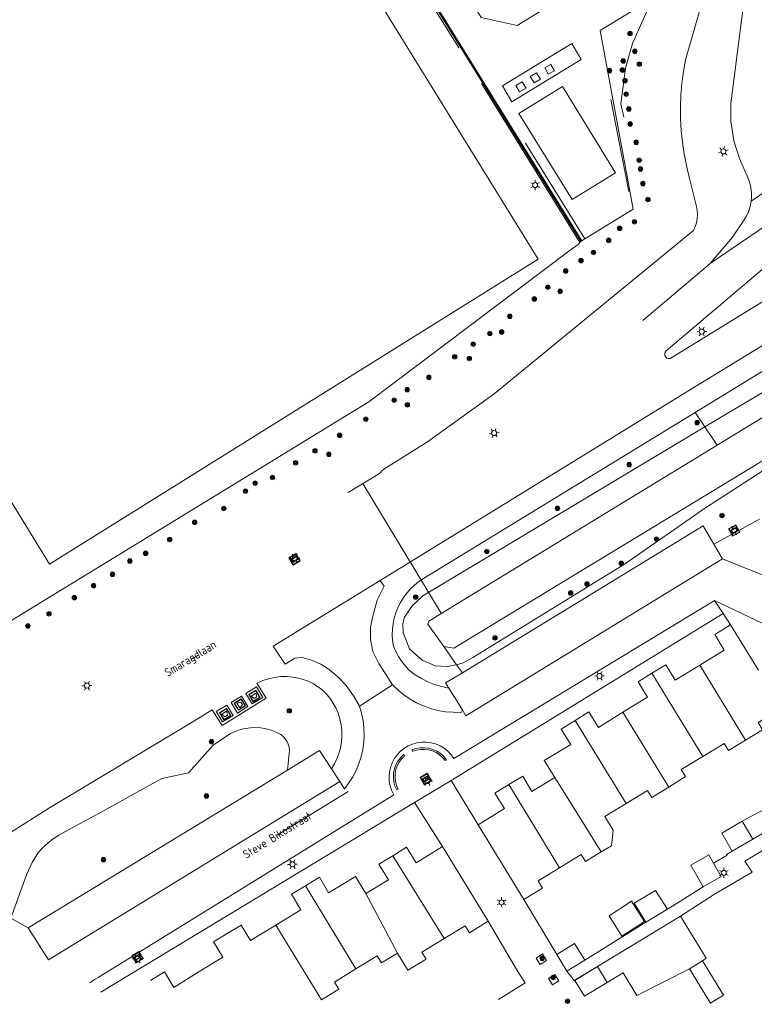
# Model space of a CAD drawing. Header units: metres. Extents: x 89872 to 94585, y 463299 to 469000.
# Tile 32 of 256: x 91178 to 91266, y 463830 to 463948. Entities that reach past the tile are written whole.
import ezdxf
from ezdxf.enums import TextEntityAlignment as Align

# ---------------------------------------------------------------- set-up
doc = ezdxf.new("R2010")
doc.units = ezdxf.units.M
doc.layers.get('0').update_dxf_attribs({"linetype": 'CONTINUOUS'})
for name, color, linetype, lineweight in [('B-WE-BV-GELEIDECONSTRUCTIE-G', 251, 'CONTINUOUS', 13), ('B-WE-GK-BESCHOEIING-G', 251, 'CONTINUOUS', 13), ('B-WE-GK-KADEMUUR-G', 251, 'CONTINUOUS', 13), ('B-WE-GR-BEPLANTING_CULTUUR-G', 251, 'CONTINUOUS', 13), ('B-WE-GR-BOOM-S', 251, 'CONTINUOUS', 13), ('B-WE-IE-MEUBILAIR_WEGMEUBILAIR_FIETSREK-S', 251, 'CONTINUOUS', 13), ('B-WE-IE-TERREINAFSCHEIDING-G', 251, 'CONTINUOUS', 13), ('B-WE-IE-TERREINAFSCHEIDING_KUNSTMATIG_HEKWERK-G', 251, 'CONTINUOUS', 13), ('B-WE-KL-ET_LS_OV_LICHTMAST-S', 251, 'CONTINUOUS', 13), ('B-WE-KL-ET_LS_SR_BORD-S', 251, 'CONTINUOUS', 13), ('B-WE-KW-KUNSTWERK_DUIKER-G', 251, 'CONTINUOUS', 13), ('B-WE-OG-TOPOGRAFIE_BEBOUWING-GV', 251, 'CONTINUOUS', 13), ('B-WE-OG-TOPOGRAFIE_BEBOUWING_LUIFEL-GV', 251, 'CONTINUOUS', 13), ('B-WE-OG-TOPOGRAFIE_STRAATNAAM-T18', 251, 'CONTINUOUS', 13), ('B-WE-OG-TOPOGRAFIE_WATER-GV', 251, 'CONTINUOUS', 13), ('B-WE-VH-GOOT-G', 251, 'CONTINUOUS', 13), ('B-WE-VH-KANTOPSLUITING_AFVALPLAATS-G', 251, 'CONTINUOUS', 13), ('B-WE-VH-VERHARDING-GV', 251, 'CONTINUOUS', 13)]:
    doc.layers.add(name, color=color, linetype=linetype, lineweight=lineweight)
doc.styles.get("Standard").update_dxf_attribs({"font": 'isocp.shx'})

# ---------------------------------------------------------------- blocks, each defined once
blk = doc.blocks.new('Q_LICHTMAST')
for points in [[(-0.26, 0.15), (-0.52, 0.3)], [(0, 0.3), (0, 0.6)], [(0.26, 0.15), (0.52, 0.3)], [(-0.26, -0.15), (-0.52, -0.3)], [(0, -0.3), (0, -0.6)], [(0.26, -0.15), (0.52, -0.3)]]:
    blk.add_lwpolyline(points)
blk.add_circle((0, 0), 0.3)
blk = doc.blocks.new('Q_BOOM')
for radius in [0.27, 0.18, 0.09]:
    blk.add_circle((0, 0), radius)
blk = doc.blocks.new('Q_STRAATNAAMBORD')
for points in [[(-0.5, 0.5), (0.5, 0.5), (0.5, -0.5), (-0.5, -0.5)], [(-0.37, 0.22), (0.36, 0.22), (0.36, -0.21), (-0.37, -0.21)]]:
    blk.add_lwpolyline(points, close=True)
for points in [[(-0.44, 0.46), (0.44, 0.46, -0.414214), (0.46, 0.44), (0.46, -0.44, -0.414214), (0.44, -0.46), (-0.44, -0.46, -0.414214), (-0.46, -0.44), (-0.46, 0.44), (-0.46, 0.44), (-0.46, 0.45), (-0.46, 0.45), (-0.46, 0.45), (-0.46, 0.45), (-0.46, 0.45), (-0.46, 0.45), (-0.46, 0.46), (-0.46, 0.46), (-0.46, 0.46), (-0.45, 0.46), (-0.45, 0.46), (-0.45, 0.46), (-0.45, 0.46), (-0.45, 0.46), (-0.45, 0.46), (-0.44, 0.46), (-0.44, 0.46)], [(-0.29, 0.16), (0.28, 0.16, -0.414214), (0.3, 0.14), (0.3, -0.13, -0.414214), (0.28, -0.16), (-0.29, -0.16, -0.414214), (-0.31, -0.13), (-0.31, 0.14), (-0.31, 0.14), (-0.31, 0.14), (-0.31, 0.14), (-0.31, 0.15), (-0.31, 0.15), (-0.31, 0.15), (-0.3, 0.15), (-0.3, 0.15), (-0.3, 0.15), (-0.3, 0.16), (-0.3, 0.16), (-0.3, 0.16), (-0.3, 0.16), (-0.29, 0.16), (-0.29, 0.16), (-0.29, 0.16), (-0.29, 0.16), (-0.29, 0.16)]]:
    blk.add_lwpolyline(points, format="xyb")
blk = doc.blocks.new('Q_AFVAL_APART_PLAATS')
for points in [[(-0.5, 0.5), (0.5, 0.5), (0.5, -0.5), (-0.5, -0.5)], [(-0.34, 0.2), (0.33, 0.2), (0.19, -0.25), (-0.2, -0.25)]]:
    blk.add_lwpolyline(points, close=True)
blk.add_lwpolyline([(-0.44, 0.46), (0.44, 0.46, -0.414214), (0.46, 0.44), (0.46, -0.44, -0.414214), (0.44, -0.46), (-0.44, -0.46, -0.414214), (-0.46, -0.44), (-0.46, 0.44, -0.414214), (-0.44, 0.46)], format="xyb")

msp = doc.modelspace()

# ---------------------------------------------------------------- linework, layer by layer
at = {"layer": 'B-WE-BV-GELEIDECONSTRUCTIE-G'}
for p, q in [((91229.05, 463873.28), (91227.13, 463875.97)), ((91228.9, 463849.32), (91225.52, 463854.61))]:
    msp.add_line(p, q, dxfattribs=at)
for points in [[(91259.81, 463949.84), (91258.02, 463943.61), (91257.77, 463942.21), (91257.58, 463940.81), (91257.46, 463939.39), (91257.41, 463937.97), (91257.42, 463936.55), (91257.5, 463935.14), (91257.65, 463933.72), (91257.86, 463932.32), (91258.13, 463930.93), (91258.48, 463929.55), (91259.35, 463926.03), (91259.44, 463925.55), (91259.46, 463925.06), (91259.43, 463924.57), (91259.34, 463924.09), (91259.2, 463923.62), (91258.99, 463923.17), (91235.08, 463903.56), (91227.09, 463897.84), (91221.74, 463894.48), (91221.32, 463894.04)], [(91269.68, 463897.01), (91268.18, 463896.1), (91230.24, 463873.09), (91229.05, 463873.28)]]:
    msp.add_lwpolyline(points, dxfattribs=at)
at = {"layer": 'B-WE-GK-BESCHOEIING-G'}
msp.add_line((91230.77, 463878.48), (91261.83, 463897.44), dxfattribs=at)
msp.add_lwpolyline([(91261.83, 463897.44), (91265.84, 463899.86), (91292.92, 463916.22)], dxfattribs=at)
at = {"layer": 'B-WE-GK-KADEMUUR-G'}
msp.add_line((91221.32, 463894.04), (91217.58, 463891.75), dxfattribs=at)
msp.add_lwpolyline([(91227.13, 463875.97), (91227.24, 463876.32), (91230.77, 463878.48)], dxfattribs=at)
at = {"layer": 'B-WE-GR-BEPLANTING_CULTUUR-G'}
for p, q in [((91240.35, 463919.72), (91179.61, 464018.31)), ((91245.35, 463921.7), (91245.46, 463921.82)), ((91260.35, 463899.64), (91259.18, 463901.33)), ((91261.83, 463897.44), (91260.35, 463899.64)), ((91230.58, 463871.12), (91229.05, 463873.28)), ((91231.27, 463870.14), (91230.58, 463871.12))]:
    msp.add_line(p, q, dxfattribs=at)
for points in [[(91179.61, 464018.31), (91121.18, 463982.07), (91181.77, 463883.18), (91240.35, 463919.72)], [(91081.74, 463871.9), (91110.83, 463832.19), (91130.25, 463847.75), (91220.06, 463902.63), (91244.03, 463920.66)], [(91244.03, 463920.66), (91245.15, 463921.49), (91245.35, 463921.7)], [(91177.15, 463840.75), (91179.03, 463845.93), (91179.71, 463847.4), (91180.36, 463848.55), (91180.93, 463849.16), (91181.55, 463849.72), (91182.2, 463850.23), (91182.9, 463850.69), (91183.62, 463851.1), (91187.9, 463853.41), (91195.22, 463857.47), (91198.42, 463858.15), (91201.41, 463861.47), (91203.47, 463862.86), (91204.04, 463863.13), (91204.63, 463863.34), (91205.24, 463863.49), (91205.86, 463863.57), (91206.49, 463863.6), (91207.12, 463863.55), (91207.74, 463863.44), (91208.34, 463863.27), (91208.93, 463863.04), (91209.49, 463862.74), (91209.77, 463862.52), (91210.02, 463862.24), (91210.23, 463861.94), (91210.39, 463861.61), (91210.49, 463861.25), (91210.54, 463860.89), (91210.32, 463858.48)]]:
    msp.add_lwpolyline(points, dxfattribs=at)
at = {"layer": 'B-WE-IE-MEUBILAIR_WEGMEUBILAIR_FIETSREK-S'}
msp.add_line((91245.97, 463922.14), (91238.86, 463933.6), dxfattribs=at)
msp.add_lwpolyline([(91249.08, 463938.87), (91249.99, 463934.13), (91251.22, 463927.81)], dxfattribs=at)
at = {"layer": 'B-WE-IE-TERREINAFSCHEIDING-G'}
for p, q in [((91245.46, 463921.82), (91207.12, 463983.89)), ((91236.08, 463940.48), (91237.2, 463938.58)), ((91245.61, 463921.91), (91245.46, 463921.82)), ((91245.97, 463922.14), (91245.61, 463921.91))]:
    msp.add_line(p, q, dxfattribs=at)
for points in [[(91254.07, 463951), (91247.81, 463947.12), (91251.75, 463925.71), (91245.97, 463922.14)], [(91237.2, 463938.58), (91245.53, 463943.64), (91244.41, 463945.56), (91236.08, 463940.48)], [(91240.12, 463835.96), (91240.59, 463835.2), (91241.35, 463835.68), (91240.88, 463836.45), (91240.12, 463835.96)], [(91241.6, 463833.51), (91242.07, 463832.75), (91242.83, 463833.23), (91242.36, 463833.99), (91241.6, 463833.51)]]:
    msp.add_lwpolyline(points, dxfattribs=at)
at = {"layer": 'B-WE-IE-TERREINAFSCHEIDING_KUNSTMATIG_HEKWERK-G'}
for p, q in [((91218.62, 463964.64), (91230.85, 463945.06)), ((91233.55, 463940.77), (91245.35, 463921.7))]:
    msp.add_line(p, q, dxfattribs=at)
at = {"layer": 'B-WE-KW-KUNSTWERK_DUIKER-G'}
msp.add_line((91228.74, 463877.29), (91219.38, 463892.76), dxfattribs=at)
at = {"layer": 'B-WE-OG-TOPOGRAFIE_BEBOUWING-GV'}
for p, q in [((91266.76, 463870.46), (91263.44, 463875.89)), ((91265.23, 463862.09), (91259.74, 463871.07)), ((91254, 463870.09), (91260.1, 463860.12)), ((91256.01, 463856.46), (91250.53, 463865.42)), ((91250.9, 463854.5), (91244.79, 463864.43)), ((91247.91, 463848.69), (91242.34, 463857.58)), ((91236.84, 463856.74), (91242.93, 463846.79)), ((91266.1, 463850.21), (91264.83, 463852.37)), ((91266.1, 463850.21), (91270.77, 463852.94)), ((91233.15, 463851.93), (91238.64, 463842.97)), ((91263.63, 463848.77), (91266.1, 463850.21)), ((91234.37, 463840.37), (91228.9, 463849.32)), ((91229.08, 463838.3), (91222.93, 463848.22)), ((91218.5, 463834.65), (91212.45, 463844.62)), ((91223.5, 463836.54), (91219.71, 463843.71)), ((91253.29, 463840.25), (91255.86, 463841.83)), ((91257.41, 463840.98), (91247.48, 463834.94)), ((91214.38, 463830.96), (91208.91, 463839.92)), ((91242.58, 463836.39), (91243.79, 463834.4)), ((91243.79, 463834.4), (91245.94, 463835.72)), ((91252.19, 463831.47), (91258.49, 463834.66))]:
    msp.add_line(p, q, dxfattribs=at)
for points in [[(91244.42, 463926.86), (91249.65, 463930.07), (91243.29, 463940.4), (91238.06, 463937.17), (91244.42, 463926.86)], [(91263.44, 463875.89), (91261.53, 463874.72), (91262.67, 463872.87), (91259.74, 463871.07)], [(91259.74, 463871.07), (91256.8, 463869.26), (91255.66, 463871.11), (91254, 463870.09)], [(91254, 463870.09), (91252.34, 463869.07), (91253.48, 463867.22), (91250.53, 463865.42)], [(91250.53, 463865.42), (91247.58, 463863.61), (91246.45, 463865.45), (91244.79, 463864.43)], [(91265.23, 463862.09), (91267.26, 463863.33), (91266.74, 463864.17), (91269.22, 463865.69), (91269.74, 463864.85), (91270.07, 463865.06)], [(91244.79, 463864.43), (91243.13, 463863.4), (91244.26, 463861.57), (91241.09, 463859.63), (91242.34, 463857.58)], [(91260.1, 463860.12), (91262.68, 463861.69), (91263.19, 463860.85), (91265.23, 463862.09)], [(91256.01, 463856.46), (91258.04, 463857.7), (91257.52, 463858.54), (91260.1, 463860.12)], [(91242.34, 463857.58), (91239.62, 463855.91), (91238.52, 463857.74), (91236.84, 463856.74)], [(91236.84, 463856.74), (91235.17, 463855.73), (91236.31, 463853.87), (91233.15, 463851.93)], [(91250.9, 463854.5), (91253.46, 463856.06), (91253.98, 463855.22), (91256.01, 463856.46)], [(91269.57, 463855.01), (91267.48, 463853.79), (91264.83, 463852.37)], [(91247.91, 463848.69), (91249.15, 463849.4), (91249.37, 463851.28), (91248.34, 463852.93), (91250.9, 463854.5)], [(91264.83, 463852.37), (91262.37, 463850.93), (91263.63, 463848.77)], [(91228.9, 463849.32), (91225.72, 463847.37), (91224.59, 463849.24), (91222.93, 463848.22)], [(91242.93, 463846.79), (91245.5, 463848.38), (91246.02, 463847.53), (91247.91, 463848.69)], [(91222.93, 463848.22), (91221.26, 463847.21), (91222.4, 463845.35), (91219.71, 463843.71)], [(91261.39, 463847.33), (91260.81, 463848.34), (91258.65, 463847.08), (91260.16, 463844.49)], [(91238.64, 463842.97), (91240.88, 463844.35), (91240.36, 463845.2), (91242.93, 463846.79)], [(91260.16, 463844.49), (91262.32, 463845.75), (91261.39, 463847.33)], [(91219.71, 463843.71), (91218.46, 463845.73), (91215.24, 463843.78), (91214.13, 463845.64), (91212.45, 463844.62)], [(91212.45, 463844.62), (91210.79, 463843.6), (91211.92, 463841.75), (91208.91, 463839.92)], [(91255.86, 463841.83), (91254.42, 463844.04), (91251.88, 463842.52), (91253.29, 463840.25)], [(91251.57, 463842.76), (91248.86, 463841.01), (91250.41, 463838.6), (91253.12, 463840.34), (91251.57, 463842.76)], [(91260.05, 463835.64), (91260.51, 463835.93), (91257.41, 463840.98)], [(91208.91, 463839.92), (91205.88, 463838.07), (91204.76, 463839.92), (91203.09, 463838.91)], [(91229.08, 463838.3), (91231.59, 463839.83), (91232.11, 463838.99), (91234.37, 463840.37)], [(91203.09, 463838.91), (91201.43, 463837.89), (91202.56, 463836.05), (91199.61, 463834.25)], [(91223.5, 463836.54), (91224.75, 463834.49), (91226.93, 463835.82), (91226.42, 463836.67), (91229.08, 463838.3)], [(91245.94, 463835.72), (91244.72, 463837.7), (91242.58, 463836.39)], [(91218.5, 463834.65), (91221.07, 463836.22), (91221.59, 463835.37), (91223.5, 463836.54)], [(91214.38, 463830.96), (91216.46, 463832.24), (91215.95, 463833.08), (91218.5, 463834.65)], [(91199.61, 463834.25), (91196.68, 463832.44), (91195.54, 463834.3), (91193.88, 463833.29)], [(91248.64, 463833.05), (91250.54, 463834.19), (91252.19, 463831.47)]]:
    msp.add_lwpolyline(points, dxfattribs=at)
at = {"layer": 'B-WE-OG-TOPOGRAFIE_BEBOUWING_LUIFEL-GV'}
for p, q in [((91247.48, 463834.94), (91248.64, 463833.05)), ((91258.49, 463834.66), (91260.05, 463835.64)), ((91261.03, 463830.54), (91258.49, 463834.66))]:
    msp.add_line(p, q, dxfattribs=at)
for points in [[(91247.48, 463834.94), (91244.77, 463833.28), (91245.93, 463831.39), (91248.64, 463833.05)], [(91261.03, 463830.54), (91262.6, 463831.51), (91260.05, 463835.64)]]:
    msp.add_lwpolyline(points, dxfattribs=at)
at = {"layer": 'B-WE-OG-TOPOGRAFIE_STRAATNAAM-T18'}
for p, q in [((91198.73, 463871.74), (91199.58, 463872.26)), ((91209.07, 463850.7), (91217.58, 463855.93))]:
    msp.add_line(p, q, dxfattribs=at)
at = {"layer": 'B-WE-OG-TOPOGRAFIE_WATER-GV'}
for points in [[(91254.07, 463951), (91251.66, 463945.57), (91250.84, 463942.62), (91250.27, 463938.33), (91250.63, 463936.72)], [(91291.62, 463918.17), (91264.51, 463902.11), (91260.35, 463899.64)], [(91260.35, 463899.64), (91226.53, 463879.38), (91225.29, 463878.23), (91224.35, 463876.83), (91224.13, 463876.07), (91224.19, 463874.94), (91224.93, 463873.02), (91226.47, 463871.64), (91228.01, 463871), (91229.45, 463870.9), (91230.58, 463871.12)], [(91250.7, 463883.17), (91260.42, 463889.93), (91267.08, 463894.24), (91269.27, 463895.79), (91270.06, 463896.26)], [(91230.58, 463871.12), (91231.38, 463871.36), (91232.53, 463871.99), (91250.7, 463883.17)]]:
    msp.add_lwpolyline(points, dxfattribs=at)
at = {"layer": 'B-WE-VH-GOOT-G'}
msp.add_line((91245.61, 463921.91), (91207.12, 463984.01), dxfattribs=at)
at = {"layer": 'B-WE-VH-VERHARDING-GV'}
for p, q in [((91269.38, 463929.03), (91265.92, 463926.68)), ((91288.64, 463922.52), (91258.84, 463904.2)), ((91290.17, 463920.37), (91259.18, 463901.33)), ((91252.93, 463912.36), (91260.99, 463919.21)), ((91231.27, 463870.14), (91260.15, 463887.75)), ((91260.15, 463887.75), (91261.43, 463885.56)), ((91261.43, 463885.56), (91266.91, 463888.56)), ((91262.45, 463883.79), (91261.43, 463885.56)), ((91262.45, 463883.79), (91271.54, 463880.12)), ((91221.43, 463881.21), (91208.59, 463873.34)), ((91221.43, 463881.21), (91221.9, 463880.52)), ((91261.49, 463878.8), (91272.14, 463873.74)), ((91262.56, 463877.25), (91261.49, 463878.8)), ((91262.56, 463877.25), (91229.93, 463857.24)), ((91263.44, 463875.89), (91262.56, 463877.25)), ((91208.59, 463873.34), (91210.01, 463871.18)), ((91218.93, 463866.13), (91222.89, 463868.72)), ((91229.63, 463868.32), (91231.2, 463865.81)), ((91179.21, 463839.58), (91210.32, 463858.48)), ((91215.59, 463858.62), (91216.57, 463857.1)), ((91216.57, 463857.1), (91181.63, 463835.76)), ((91225.52, 463854.61), (91229.93, 463857.24)), ((91229.93, 463857.24), (91233.15, 463851.93)), ((91225.52, 463854.61), (91187.94, 463831.87)), ((91255.86, 463841.83), (91260.16, 463844.49)), ((91238.64, 463842.97), (91242.58, 463836.39)), ((91261.49, 463843.63), (91257.41, 463840.98)), ((91177.15, 463840.75), (91179.21, 463839.58)), ((91181.63, 463835.76), (91179.21, 463839.58)), ((91237.85, 463834.46), (91234.37, 463840.37)), ((91245.94, 463835.72), (91253.29, 463840.25)), ((91247.48, 463834.94), (91244.66, 463833.26)), ((91186.6, 463832.98), (91187.18, 463833.4)), ((91238.82, 463832.98), (91237.85, 463834.46)), ((91244.66, 463833.26), (91243.79, 463834.4)), ((91238.82, 463832.98), (91235.6, 463830.99))]:
    msp.add_line(p, q, dxfattribs=at)
for points in [[(91240.55, 463957.73), (91244.38, 463951.77), (91237.84, 463947.72), (91233.54, 463948.66), (91231.42, 463952.1)], [(91265.92, 463926.68), (91265.96, 463927.19), (91265.95, 463927.64), (91265.91, 463928.08), (91265.82, 463928.52), (91265.7, 463928.95), (91265.54, 463929.37), (91264.5, 463931.78), (91263.84, 463933.9), (91263.47, 463936.24), (91263.46, 463938.37), (91265.18, 463951.79), (91265.16, 463952.15), (91265.11, 463952.5), (91265.01, 463952.84), (91264.86, 463953.17), (91264.69, 463953.48)], [(91241.58, 463941.87), (91242.31, 463942.28), (91241.88, 463943.05), (91241.15, 463942.65), (91241.58, 463941.87)], [(91239.41, 463941.59), (91239.87, 463940.83), (91240.64, 463941.29), (91240.18, 463942.05), (91239.41, 463941.59)], [(91238.14, 463939.75), (91238.91, 463940.2), (91238.46, 463940.97), (91237.7, 463940.52), (91238.14, 463939.75)], [(91260.99, 463919.21), (91279.69, 463931.94), (91281.99, 463933.35)], [(91260.99, 463919.21), (91263.65, 463922.37), (91265.06, 463924.43), (91265.32, 463924.84), (91265.53, 463925.28), (91265.7, 463925.73), (91265.83, 463926.2), (91265.92, 463926.68)], [(91255.7, 463908.72), (91269.57, 463920.48), (91269.84, 463920.67), (91270.15, 463920.8), (91270.47, 463920.87), (91270.81, 463920.88), (91271.13, 463920.82), (91271.44, 463920.7), (91271.72, 463920.52), (91271.96, 463920.29), (91272.15, 463920.01)], [(91272.15, 463920.01), (91272.33, 463919.44), (91272.41, 463919.09), (91272.42, 463918.73), (91272.36, 463918.37), (91272.24, 463918.03), (91272.05, 463917.72), (91271.82, 463917.44), (91271.53, 463917.22), (91256.37, 463907.92)], [(91256.37, 463907.92), (91256.2, 463907.83), (91256, 463907.81), (91255.8, 463907.87), (91255.65, 463907.99), (91255.55, 463908.17), (91255.53, 463908.37), (91255.58, 463908.56), (91255.7, 463908.72)], [(91258.84, 463904.2), (91224.87, 463883.32), (91221.43, 463881.21)], [(91259.18, 463901.33), (91226.63, 463881.45), (91226.07, 463881.07), (91225.54, 463880.66), (91225.05, 463880.19), (91224.6, 463879.69), (91224.2, 463879.15), (91223.84, 463878.57), (91223.54, 463877.97)], [(91231.2, 463865.81), (91231.67, 463864.97), (91262.45, 463883.79)], [(91221.9, 463880.52), (91221.07, 463878.84), (91220.56, 463877.11), (91220.26, 463875.6), (91220.24, 463874.14), (91220.53, 463872.71), (91221.26, 463871.26), (91222.07, 463870.02), (91222.89, 463868.72)], [(91261.49, 463878.8), (91261.38, 463878.73), (91230.26, 463859.87)], [(91223.54, 463877.97), (91223.29, 463877.34), (91223.1, 463876.7), (91222.96, 463876.04), (91222.88, 463875.37), (91222.86, 463874.69), (91222.9, 463874.02), (91223, 463873.35), (91223.29, 463872.71), (91223.62, 463872.09), (91224.01, 463871.5), (91224.45, 463870.95), (91224.93, 463870.44), (91225.62, 463869.91), (91226.36, 463869.45), (91227.14, 463869.06), (91227.95, 463868.73), (91228.78, 463868.49), (91229.63, 463868.32)], [(91218.93, 463866.13), (91218.21, 463867.37), (91217.32, 463868.61), (91216.43, 463869.58), (91215.32, 463870.53), (91214.32, 463871.2), (91213.08, 463871.71), (91212.06, 463871.96), (91211.2, 463871.9), (91210.01, 463871.18)], [(91229.63, 463868.32), (91229.27, 463868.93), (91230.2, 463869.5), (91231.27, 463870.14)], [(91206.64, 463868.9), (91207.76, 463867.12), (91202.46, 463863.85), (91201.29, 463865.7)], [(91210.94, 463869.64), (91210.21, 463869.7), (91209.48, 463869.69), (91208.75, 463869.6), (91208.04, 463869.44), (91207.34, 463869.21), (91206.64, 463868.9)], [(91215.59, 463858.62), (91215.94, 463859.22), (91216.24, 463859.84), (91216.48, 463860.49), (91216.66, 463861.15), (91216.78, 463861.83), (91216.84, 463862.53), (91216.83, 463863.24), (91216.75, 463863.93), (91216.6, 463864.62), (91216.38, 463865.29), (91216.1, 463865.93), (91215.76, 463866.55), (91215.37, 463867.13), (91214.91, 463867.66), (91214.41, 463868.15), (91213.89, 463868.52), (91213.35, 463868.85), (91212.77, 463869.13), (91212.18, 463869.35), (91211.57, 463869.52), (91210.94, 463869.64)], [(91222.89, 463868.72), (91223.55, 463868.09), (91224.25, 463867.51), (91225, 463867), (91225.79, 463866.55), (91226.62, 463866.17), (91227.47, 463865.87), (91228.35, 463865.64), (91229.25, 463865.48), (91230.15, 463865.41), (91231.06, 463865.4), (91231.18, 463865.42), (91231.25, 463865.59), (91231.2, 463865.81)], [(91206.08, 463866.41), (91207.34, 463867.18), (91206.57, 463868.45), (91205.31, 463867.68), (91206.08, 463866.41)], [(91204.3, 463865.32), (91205.55, 463866.11), (91204.79, 463867.36), (91203.54, 463866.57), (91204.3, 463865.32)], [(91201.29, 463865.7), (91199.08, 463864.35), (91181.75, 463853.96), (91169.2, 463846.06)], [(91201.77, 463865.49), (91202.52, 463864.25), (91203.78, 463865.01), (91203.03, 463866.26), (91201.77, 463865.49)], [(91216.57, 463857.1), (91217.12, 463856.25), (91217.66, 463856.94), (91218.13, 463857.68), (91218.53, 463858.45), (91218.87, 463859.26), (91219.14, 463860.09), (91219.34, 463860.95), (91219.46, 463861.82), (91219.5, 463862.69), (91219.47, 463863.57), (91219.36, 463864.43), (91219.18, 463865.29), (91218.93, 463866.13)], [(91223.06, 463855.51), (91222.8, 463856.02), (91222.62, 463856.56), (91222.51, 463857.12), (91222.48, 463857.69), (91222.52, 463858.25), (91222.65, 463858.81), (91222.84, 463859.35), (91223.11, 463859.85), (91223.44, 463860.31), (91223.83, 463860.73), (91224.27, 463861.09), (91224.76, 463861.38), (91225.28, 463861.61), (91225.83, 463861.76), (91226.39, 463861.84), (91226.96, 463861.84), (91227.52, 463861.77), (91228.07, 463861.62), (91228.6, 463861.39), (91229.09, 463861.1), (91229.53, 463860.75), (91229.93, 463860.33), (91230.26, 463859.87)], [(91210.32, 463858.48), (91214.16, 463860.82), (91215.59, 463858.62)], [(91225.32, 463860.74), (91225.78, 463860.89), (91226.26, 463860.96), (91226.74, 463860.97), (91227.22, 463860.91), (91227.69, 463860.78), (91228.13, 463860.58), (91228.54, 463860.32), (91228.91, 463860), (91229.22, 463859.63), (91229.39, 463859.73), (91229.05, 463860.13), (91228.66, 463860.47), (91228.23, 463860.75), (91227.75, 463860.97), (91227.26, 463861.11), (91226.74, 463861.17), (91226.22, 463861.16), (91225.71, 463861.07), (91225.21, 463860.91), (91225.32, 463860.74)], [(91223.57, 463856.21), (91223.38, 463856.65), (91223.26, 463857.12), (91223.2, 463857.6), (91223.22, 463858.08), (91223.31, 463858.55), (91223.47, 463859.01), (91223.69, 463859.44), (91223.98, 463859.82), (91224.32, 463860.17), (91224.22, 463860.34), (91223.85, 463859.97), (91223.54, 463859.56), (91223.29, 463859.1), (91223.12, 463858.62), (91223.02, 463858.11), (91223, 463857.59), (91223.06, 463857.08), (91223.19, 463856.58), (91223.4, 463856.11), (91223.57, 463856.21)], [(91187.18, 463833.4), (91187.61, 463833.65), (91223.06, 463855.51)], [(91276.58, 463854.42), (91265.15, 463847.58), (91266.04, 463846.24), (91261.49, 463843.63)], [(91261.39, 463847.33), (91263.02, 463848.28), (91262.96, 463848.38), (91263.63, 463848.77)]]:
    msp.add_lwpolyline(points, dxfattribs=at)

# ---------------------------------------------------------------- block references
at = {"layer": 'B-WE-GR-BOOM-S'}
for p, rotation in [((91251.37, 463946.75), 66.11879130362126), ((91251.96, 463944.63), 74.43574623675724), ((91250.56, 463943.46), 74.43574623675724), ((91252.49, 463943.09), 77.41992091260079), ((91248.92, 463942.31), 100.4272580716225), ((91250.45, 463942.39), 82.3957382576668), ((91250.78, 463941.1), 82.3957382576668), ((91250.92, 463939.5), 82.3957382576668), ((91251.23, 463937.71), 102.6948054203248), ((91251.4, 463935.91), 106.0529872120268), ((91252.11, 463933.72), 106.0529872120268), ((91252.47, 463931.58), 106.0529872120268), ((91252.63, 463930.52), 106.0529872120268), ((91252.92, 463928.76), 106.0529872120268), ((91253.53, 463926.86), 106.0529872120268), ((91251.92, 463924.2), 39.36482271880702), ((91250.14, 463923.41), 39.36482271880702), ((91248.81, 463921.98), 39.364822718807), ((91247, 463920.52), 39.364822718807), ((91245.49, 463919.53), 39.364822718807), ((91243.65, 463918.29), 39.97285827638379), ((91241.53, 463916.35), 39.97285827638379), ((91242.99, 463915.87), 39.41009835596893), ((91239.9, 463914.95), 39.97285827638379), ((91236.96, 463912.87), 39.97285827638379), ((91234.57, 463910.8), 39.97285827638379), ((91235.99, 463910.98), 39.97285827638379), ((91232.57, 463909.53), 39.97285827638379), ((91230.35, 463908.02), 38.99513301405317), ((91232.1, 463907.82), 38.99513301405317), ((91227.26, 463905.55), 31.11200414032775), ((91224.66, 463904.08), 31.11200414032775), ((91223.09, 463902.81), 31.11200414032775), ((91224.68, 463902.25), 31.39912279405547), ((91219.7, 463900.54), 31.11200414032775), ((91259.43, 463900.13), 124.7956383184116), ((91216.56, 463898.6), 31.11200414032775), ((91213.61, 463896.75), 31.11200414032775), ((91215.27, 463896.33), 31.39912279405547), ((91211.28, 463895.31), 31.11200414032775), ((91251.27, 463895.09), 30.9248774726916), ((91208.5, 463893.56), 31.11200414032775), ((91206.42, 463892.88), 31.11200414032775), ((91205.27, 463891.92), 31.11200414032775), ((91202.67, 463889.84), 31.11200414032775), ((91242.67, 463889.85), 30.9248774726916), ((91262.41, 463888.99), 32.88774235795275), ((91199.18, 463888.17), 31.11200414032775), ((91196.18, 463886.11), 31.11200414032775), ((91254.54, 463886.17), 34.81050312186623), ((91193.3, 463884.46), 31.83076510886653), ((91234.2, 463884.68), 30.92487747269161), ((91191.4, 463883.55), 31.83076510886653), ((91250.33, 463883.26), 31.60961389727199), ((91189.32, 463881.95), 31.83076510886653), ((91187.05, 463880.59), 31.83076510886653), ((91246.22, 463880.79), 31.60961389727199), ((91184.75, 463879.15), 31.83076510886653), ((91225.67, 463879.22), 42.79556047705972), ((91244.25, 463879.71), 31.609613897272), ((91181.7, 463877.22), 31.83076510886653), ((91179.18, 463875.76), 31.83076510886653), ((91235.19, 463874.33), 31.609613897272), ((91210.53, 463865.59), 152.2541795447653), ((91201.2, 463861.89), 33.88838843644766), ((91200.59, 463855.39), 31.27958872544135), ((91188.24, 463847.76), 31.27958872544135), ((91240.84, 463835.93), 121.4265200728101), ((91242.15, 463833.63), 32.22758925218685), ((91243.88, 463830.79), 32.26149720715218)]:
    msp.add_blockref('Q_BOOM', p, dxfattribs=dict(at, rotation=rotation))
at = {"layer": 'B-WE-KL-ET_LS_OV_LICHTMAST-S'}
for p, rotation in [((91262.56, 463932.63), 106.4872298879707), ((91240, 463928.59), 121.7031983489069), ((91259.97, 463911.04), 31.53067283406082), ((91235.08, 463898.88), 38.27943472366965), ((91263.86, 463887.21), 28.7004035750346), ((91211.18, 463883.86), 31.40328005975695), ((91247.71, 463869.77), 31.21489349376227), ((91186.26, 463868.61), 31.40328005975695), ((91227.08, 463857.17), 30.81066196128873), ((91210.91, 463847.2), 31.65653523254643), ((91262.62, 463846.17), 120.3058281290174), ((91235.97, 463842.64), 121.4967686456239), ((91192.34, 463835.88), 31.65653523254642)]:
    msp.add_blockref('Q_LICHTMAST', p, dxfattribs=dict(at, rotation=rotation))
at = {"layer": 'B-WE-KL-ET_LS_SR_BORD-S'}
for p, rotation in [((91263.88, 463887.2), 28.7004035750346), ((91211.15, 463883.75), 31.40328005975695), ((91226.89, 463857.42), 30.81066196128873), ((91192.33, 463836.07), 31.65653523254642)]:
    msp.add_blockref('Q_STRAATNAAMBORD', p, dxfattribs=dict(at, rotation=rotation))
at = {"layer": 'B-WE-VH-KANTOPSLUITING_AFVALPLAATS-G'}
for p, rotation in [((91206.34, 463867.37), 31.31714159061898), ((91204.59, 463866.34), 121.1920253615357), ((91202.83, 463865.19), 31.18322855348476)]:
    msp.add_blockref('Q_AFVAL_APART_PLAATS', p, dxfattribs=dict(at, rotation=rotation))

# ---------------------------------------------------------------- texts
at = {"layer": 'B-WE-OG-TOPOGRAFIE_STRAATNAAM-T18'}
for s, rotation, p in [('Smaragdlaan', 31.3861, (91198.73, 463871.74)), ('Steve Bikostraat', 31.5936, (91209.07, 463850.7))]:
    msp.add_text(s, height=1, rotation=rotation, dxfattribs=at).set_placement(p, align=Align.MIDDLE)

doc.saveas('drawing.dxf')
